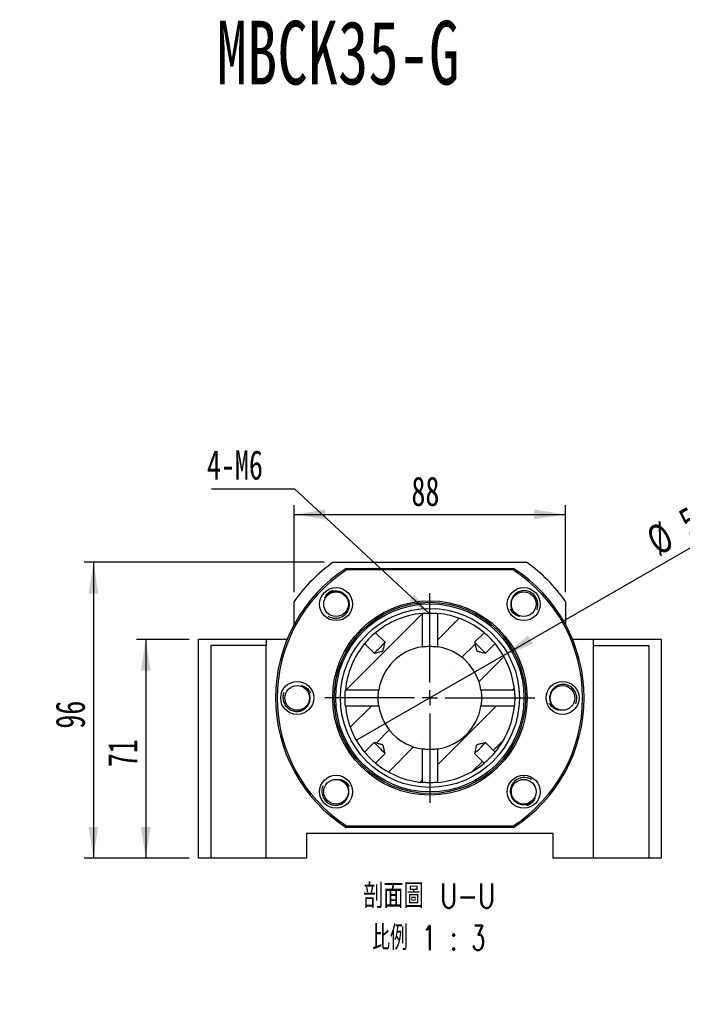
# Paper-space layout 'MBCK35-G' of a CAD drawing. Header units: millimetres. Extents: x 29 to 285, y 7 to 205.
# Tile 3 of 5: x 102 to 173, y 94 to 200. Entities that reach past the tile are written whole.
import ezdxf

# ---------------------------------------------------------------- set-up
doc = ezdxf.new("R2010")
doc.units = ezdxf.units.MM
doc.layers.add('圖層0', color=7, linetype='Continuous')
doc.styles.add('SLDTEXTSTYLE0', font='TXT', dxfattribs={"width": 0.7})
doc.styles.add('SLDTEXTSTYLE1', font='TXT', dxfattribs={"width": 0.7, "bigfont": 'bigfont'})
doc.styles.add('SLDTEXTSTYLE4', font='TXT', dxfattribs={"width": 0.75, "bigfont": 'bigfont'})
doc.styles.add('SLDTEXTSTYLE5', font='TXT', dxfattribs={"width": 0.65625, "bigfont": 'bigfont'})
doc.dimstyles.new('SLDDIMSTYLE2', dxfattribs={"dimtxt": 0.18, "dimasz": 2.5, "dimexe": 0, "dimexo": 0.0625, "dimgap": 0, "dimtad": 0, "dimtih": 1, "dimtoh": 1, "dimdec": 0, "dimrnd": 1e-09, "dimzin": 0, "dimdsep": 46, "dimtxsty": 'Standard', "dimsah": 1, "dimcen": 0.09, "dimadec": 0, "dimazin": 0, "dimtfac": 2.5, "dimtdec": 0, "dimtofl": 0, "dimtmove": 0, "dimatfit": 3, "dimfxl": 1, "dimfrac": 2, "dimtolj": 1, "dimtzin": 0, "dimarcsym": 0})
doc.dimstyles.new('SLDDIMSTYLE3', dxfattribs={"dimtxt": 3.389974, "dimasz": 2.5, "dimexe": 0, "dimexo": 0.0625, "dimgap": 0.847493, "dimtad": 1, "dimlfac": 3, "dimrnd": 1e-09, "dimzin": 12, "dimdsep": 46, "dimtxsty": 'SLDTEXTSTYLE0', "dimsah": 1, "dimcen": 0.09, "dimadec": 0, "dimazin": 3, "dimtfac": 1, "dimtofl": 0, "dimtmove": 0, "dimatfit": 3, "dimfxl": 1, "dimfrac": 2, "dimtolj": 1, "dimtzin": 12, "dimarcsym": 0})
doc.dimstyles.new('SLDDIMSTYLE4', dxfattribs={"dimtxt": 3.389974, "dimasz": 2.5, "dimexe": 0, "dimexo": 0.0625, "dimgap": 0.847493, "dimtad": 1, "dimlfac": 3, "dimrnd": 1e-09, "dimzin": 12, "dimdsep": 46, "dimtxsty": 'SLDTEXTSTYLE0', "dimblk1": 'NONE', "dimsah": 1, "dimcen": 0, "dimadec": 0, "dimazin": 3, "dimtfac": 1, "dimtmove": 0, "dimatfit": 3, "dimldrblk": 'NONE', "dimfxl": 1, "dimfrac": 2, "dimtolj": 1, "dimtzin": 12, "dimarcsym": 0})

# ---------------------------------------------------------------- blocks, each defined once
blk = doc.blocks.new('SW_SYMBOL_HOLE_DIAM')
at = {"layer": '圖層0', "color": 0}
blk.add_line((300, 0), (700, 1000), dxfattribs=at)
blk.add_circle((500, 500), 350, dxfattribs=at)
blk = doc.blocks.new('SW_SYMBOL_HOLE_SPOT')
at = {"layer": '圖層0', "color": 0}
for p, q in [((0, 875), (0, 75)), ((1600, 75), (1600, 875)), ((0, 75), (1600, 75))]:
    blk.add_line(p, q, dxfattribs=at)
blk = doc.blocks.new('SW_NOTE_11')
at = {"layer": '圖層0', "color": 0}
blk.add_line((19.65, 0), (0, 0), dxfattribs=at)
at = {"layer": '圖層0', "color": 0, "xscale": 0.003964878, "yscale": 0.003964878, "zscale": 0.003964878}
for name, p in [('SW_SYMBOL_HOLE_DIAM', (3.8, 5.73)), ('SW_SYMBOL_HOLE_DIAM', (7.68, 0.5)), ('SW_SYMBOL_HOLE_SPOT', (0.48, 0.5))]:
    blk.add_blockref(name, p, dxfattribs=at)
at = {"layer": '圖層0', "color": 0, "char_height": 3.175, "attachment_point": 1}
for s, insert, style in [('14\\M+18AD1\\M+190FA', (7.82, 9.43), 'SLDTEXTSTYLE1'), ('6-', (0.48, 9.43), 'SLDTEXTSTYLE0'), ('20', (11.7, 4.19), 'SLDTEXTSTYLE0')]:
    blk.add_mtext(s, dxfattribs=dict(at, insert=insert, style=style))
blk = doc.blocks.new('_D_48')
at = {"layer": '圖層0', "color": 7}
for p, q in [((119.89, 133.32), (114.2, 133.32)), ((115.2, 133.32), (115.2, 109.66)), ((119.89, 109.66), (114.2, 109.66))]:
    blk.add_line(p, q, dxfattribs=at)
for points in [[(115.2, 133.32), (114.68, 129.93), (115.72, 129.93)], [(115.2, 109.66), (115.72, 113.05), (114.68, 113.05)]]:
    blk.add_solid(points, dxfattribs=at)
at = {"layer": '圖層0', "color": 7, "insert": (111.11, 119.5), "char_height": 3.175, "attachment_point": 1, "rotation": 90, "style": 'SLDTEXTSTYLE0'}
blk.add_mtext('71', dxfattribs=at)
blk = doc.blocks.new('_D_49')
at = {"layer": '圖層0', "color": 7}
for p, q in [((134.46, 141.66), (108.55, 141.66)), ((109.55, 141.66), (109.55, 109.66)), ((119.89, 109.66), (108.55, 109.66))]:
    blk.add_line(p, q, dxfattribs=at)
for points in [[(109.55, 141.66), (109.02, 138.27), (110.07, 138.27)], [(109.55, 109.66), (110.07, 113.05), (109.02, 113.05)]]:
    blk.add_solid(points, dxfattribs=at)
at = {"layer": '圖層0', "color": 7, "insert": (105.45, 123.67), "char_height": 3.175, "attachment_point": 1, "rotation": 90, "style": 'SLDTEXTSTYLE0'}
blk.add_mtext('96', dxfattribs=at)
blk = doc.blocks.new('_D_50')
at = {"layer": '圖層0', "color": 7}
for p, q in [((131.22, 138.43), (131.22, 147.82)), ((160.56, 138.43), (160.56, 147.82)), ((131.22, 146.82), (160.56, 146.82))]:
    blk.add_line(p, q, dxfattribs=at)
for points in [[(131.22, 146.82), (134.61, 146.29), (134.61, 147.34)], [(160.56, 146.82), (157.17, 147.34), (157.17, 146.29)]]:
    blk.add_solid(points, dxfattribs=at)
at = {"layer": '圖層0', "color": 7, "insert": (143.9, 150.91), "char_height": 3.175, "attachment_point": 1, "style": 'SLDTEXTSTYLE0'}
blk.add_mtext('88', dxfattribs=at)
blk = doc.blocks.new('_D_51')
at = {"layer": '圖層0', "color": 7}
for q in [(177.95, 145.5), (137.95, 122.41)]:
    blk.add_line((153.83, 131.57), q, dxfattribs=at)
blk.add_solid([(153.83, 131.57), (157.03, 132.82), (156.5, 133.72)], dxfattribs=at)
at = {"layer": '圖層0', "color": 7, "char_height": 3.175, "attachment_point": 1, "rotation": 30, "style": 'SLDTEXTSTYLE0'}
for s, insert in [('55', (172.46, 147.05)), ('%%c', (168.98, 145.04))]:
    blk.add_mtext(s, dxfattribs=dict(at, insert=insert))
blk = doc.blocks.new('_NONE')
blk = doc.blocks.new('SW_NOTE_12')
at = {"layer": '圖層0', "color": 0, "char_height": 2.6458, "attachment_point": 2}
for s, insert, style in [('\\M+19655\\M+196CA\\M+19AA4 U-U', (8.6, 3.41), 'SLDTEXTSTYLE4'), ('\\M+194E4\\M+197E1 1 : 3', (8.56, -1.12), 'SLDTEXTSTYLE5')]:
    blk.add_mtext(s, dxfattribs=dict(at, insert=insert, style=style))
blk = doc.blocks.new('SW_NOTE_13')
at = {"layer": '圖層0', "color": 0}
blk.add_line((-8.96, 0), (0, 0), dxfattribs=at)
at = {"layer": '圖層0', "color": 0, "insert": (-9.46, 4.16), "char_height": 3.175, "attachment_point": 1, "style": 'SLDTEXTSTYLE0'}
blk.add_mtext('4-M6', dxfattribs=at)
blk = doc.blocks.new('SW_CENTERMARKSYMBOL_23')
at = {"layer": '圖層0', "color": 0}
for p, q in [((0, 1.67), (0, 11.33)), ((-1.67, 0), (-11.33, 0)), ((0, 0), (-0.83, 0)), ((0, 0), (0, 0.83)), ((0, 0), (0, -0.83)), ((0, 0), (0.83, 0)), ((1.67, 0), (11.33, 0)), ((0, -1.67), (0, -11.33))]:
    blk.add_line(p, q, dxfattribs=at)

psp = doc.layouts.new('MBCK35-G')

# ---------------------------------------------------------------- hatches: boundary and pattern name
at = {"linetype": 'Continuous', "lineweight": 18}
h = psp.add_hatch(dxfattribs=at)
h.set_pattern_fill('ANSI31', style=0)
edge = h.paths.add_edge_path(flags=0)
edge.add_line((140.0249, 134.0351), (141.0588, 133.0013))
edge.add_spline(control_points=[(141.0588, 133.0013), (141.0189, 132.8417), (140.9791, 132.682), (140.9391, 132.5225), (140.9101, 132.4067), (140.8818, 132.2907), (140.8509, 132.1754), (140.8431, 132.1463), (140.8366, 132.1164), (140.8236, 132.0892), (140.8208, 132.0833), (140.8175, 132.0776), (140.8131, 132.0728), (140.8088, 132.068), (140.8034, 132.0641), (140.7977, 132.061), (140.789, 132.0563), (140.7796, 132.0529), (140.7703, 132.0498), (140.7532, 132.044), (140.7357, 132.0392), (140.7183, 132.0345), (140.6852, 132.0254), (140.6519, 132.0169), (140.6186, 132.0084), (140.5545, 131.992), (140.4903, 131.9759), (140.4261, 131.9598), (140.3021, 131.9287), (140.178, 131.8977), (140.0539, 131.8667), (139.9963, 131.8523), (139.9386, 131.8379), (139.881, 131.8235)], knot_values=[0.00281665, 0.00281665, 0.00281665, 0.00281665, 0.00429727, 0.00429727, 0.00429727, 0.00537169, 0.00537169, 0.00537169, 0.00564315, 0.00564315, 0.00564315, 0.00570138, 0.00570138, 0.00570138, 0.00575975, 0.00575975, 0.00575975, 0.00584841, 0.00584841, 0.00584841, 0.00601012, 0.00601012, 0.00601012, 0.00631779, 0.00631779, 0.00631779, 0.00691046, 0.00691046, 0.00691046, 0.00805587, 0.00805587, 0.00805587, 0.00858776, 0.00858776, 0.00858776, 0.00858776], weights=[1, 1, 1, 1, 1, 1, 1, 1, 1, 1, 1, 1, 1, 1, 1, 1, 1, 1, 1, 1, 1, 1, 1, 1, 1, 1, 1, 1, 1, 1, 1, 1, 1, 1], degree=3, periodic=0)
edge.add_line((139.881, 131.8235), (138.8472, 132.8574))
edge.add_arc((145.8911, 126.9912), 9.1667, 140.212584, 174.682735)
edge.add_line((136.7638, 127.8407), (140.3727, 127.8407))
edge.add_arc((145.8911, 126.9912), 5.5833, 98.7513, 171.2487, ccw=False)
edge.add_line((145.0416, 132.5096), (145.0416, 136.1185))
edge.add_arc((145.8911, 126.9912), 9.1667, 95.317265, 129.787416)
h = psp.add_hatch(dxfattribs=at)
h.set_pattern_fill('ANSI31', style=0)
edge = h.paths.add_edge_path(flags=0)
edge.add_line((150.7233, 133.0013), (151.7572, 134.0351))
edge.add_arc((145.8911, 126.9912), 9.1667, 50.212584, 84.682735)
edge.add_line((146.7405, 136.1185), (146.7405, 132.5096))
edge.add_arc((145.8911, 126.9912), 5.5833, 8.7513, 81.2487, ccw=False)
edge.add_line((151.4094, 127.8407), (155.0183, 127.8407))
edge.add_arc((145.8911, 126.9912), 9.1667, 5.317265, 39.787416)
edge.add_line((152.9349, 132.8574), (151.9011, 131.8235))
edge.add_spline(control_points=[(151.9011, 131.8235), (151.7415, 131.8634), (151.5819, 131.9032), (151.4223, 131.9432), (151.3065, 131.9722), (151.1905, 132.0005), (151.0752, 132.0314), (151.0461, 132.0392), (151.0162, 132.0457), (150.989, 132.0587), (150.9831, 132.0615), (150.9774, 132.0648), (150.9726, 132.0692), (150.9678, 132.0735), (150.9639, 132.0789), (150.9608, 132.0846), (150.9561, 132.0933), (150.9527, 132.1027), (150.9496, 132.112), (150.9438, 132.1291), (150.939, 132.1466), (150.9343, 132.164), (150.9253, 132.1971), (150.9167, 132.2304), (150.9082, 132.2637), (150.8918, 132.3278), (150.8757, 132.392), (150.8596, 132.4562), (150.8285, 132.5802), (150.7975, 132.7043), (150.7665, 132.8284), (150.7521, 132.886), (150.7377, 132.9437), (150.7233, 133.0013)], knot_values=[0.00281665, 0.00281665, 0.00281665, 0.00281665, 0.00429727, 0.00429727, 0.00429727, 0.00537169, 0.00537169, 0.00537169, 0.00564315, 0.00564315, 0.00564315, 0.00570138, 0.00570138, 0.00570138, 0.00575975, 0.00575975, 0.00575975, 0.00584841, 0.00584841, 0.00584841, 0.00601012, 0.00601012, 0.00601012, 0.00631779, 0.00631779, 0.00631779, 0.00691046, 0.00691046, 0.00691046, 0.00805587, 0.00805587, 0.00805587, 0.00858776, 0.00858776, 0.00858776, 0.00858776], weights=[1, 1, 1, 1, 1, 1, 1, 1, 1, 1, 1, 1, 1, 1, 1, 1, 1, 1, 1, 1, 1, 1, 1, 1, 1, 1, 1, 1, 1, 1, 1, 1, 1, 1], degree=3, periodic=0)
h = psp.add_hatch(dxfattribs=at)
h.set_pattern_fill('ANSI31', style=0)
edge = h.paths.add_edge_path(flags=0)
edge.add_spline(control_points=[(139.881, 122.159), (139.9386, 122.1446), (139.9963, 122.1302), (140.0539, 122.1158), (140.178, 122.0848), (140.3021, 122.0538), (140.4261, 122.0227), (140.4903, 122.0066), (140.5545, 121.9905), (140.6186, 121.9741), (140.6519, 121.9656), (140.6852, 121.957), (140.7183, 121.948), (140.7357, 121.9432), (140.7532, 121.9385), (140.7703, 121.9327), (140.7796, 121.9296), (140.789, 121.9262), (140.7977, 121.9215), (140.8034, 121.9184), (140.8088, 121.9145), (140.8131, 121.9097), (140.8175, 121.9049), (140.8208, 121.8992), (140.8236, 121.8933), (140.8366, 121.8661), (140.8431, 121.8362), (140.8509, 121.8071), (140.8818, 121.6918), (140.9101, 121.5758), (140.9391, 121.46), (140.9791, 121.3004), (141.0189, 121.1408), (141.0588, 120.9812)], knot_values=[0.00166461, 0.00166461, 0.00166461, 0.00166461, 0.00219914, 0.00219914, 0.00219914, 0.00335021, 0.00335021, 0.00335021, 0.00394581, 0.00394581, 0.00394581, 0.004255, 0.004255, 0.004255, 0.00441751, 0.00441751, 0.00441751, 0.00450662, 0.00450662, 0.00450662, 0.00456527, 0.00456527, 0.00456527, 0.00462379, 0.00462379, 0.00462379, 0.0048966, 0.0048966, 0.0048966, 0.00597633, 0.00597633, 0.00597633, 0.00746427, 0.00746427, 0.00746427, 0.00746427], weights=[1, 1, 1, 1, 1, 1, 1, 1, 1, 1, 1, 1, 1, 1, 1, 1, 1, 1, 1, 1, 1, 1, 1, 1, 1, 1, 1, 1, 1, 1, 1, 1, 1, 1], degree=3, periodic=0)
edge.add_line((141.0588, 120.9812), (140.0249, 119.9474))
edge.add_arc((145.8911, 126.9912), 9.1667, 230.212584, 264.682735)
edge.add_line((145.0416, 117.864), (145.0416, 121.4729))
edge.add_arc((145.8911, 126.9912), 5.5833, 188.7513, 261.2487, ccw=False)
edge.add_line((140.3727, 126.1418), (136.7638, 126.1418))
edge.add_arc((145.8911, 126.9912), 9.1667, 185.317265, 219.787416)
edge.add_line((138.8472, 121.1251), (139.881, 122.159))
h = psp.add_hatch(dxfattribs=at)
h.set_pattern_fill('ANSI31', style=0)
edge = h.paths.add_edge_path(flags=0)
edge.add_spline(control_points=[(150.7233, 120.9812), (150.8002, 121.2891), (150.7915, 121.6359), (150.9636, 121.9026), (150.9667, 121.9074), (150.9707, 121.9119), (150.9752, 121.9155), (150.9818, 121.9207), (150.9896, 121.9243), (150.9974, 121.9275), (151.0335, 121.9419), (151.0717, 121.9503), (151.1094, 121.9601), (151.2591, 121.9992), (151.4095, 122.0361), (151.5596, 122.0737), (151.6734, 122.1021), (151.7873, 122.1306), (151.9011, 122.159)], knot_values=[0.00534195, 0.00534195, 0.00534195, 0.00534195, 0.00819839, 0.00819839, 0.00819839, 0.00824835, 0.00824835, 0.00824835, 0.00832093, 0.00832093, 0.00832093, 0.00865637, 0.00865637, 0.00865637, 0.00999122, 0.00999122, 0.00999122, 0.01100292, 0.01100292, 0.01100292, 0.01100292], weights=[1, 1, 1, 1, 1, 1, 1, 1, 1, 1, 1, 1, 1, 1, 1, 1, 1, 1, 1], degree=3, periodic=0)
edge.add_line((151.9011, 122.159), (152.9349, 121.1251))
edge.add_arc((145.8911, 126.9912), 9.1667, 320.212584, 354.682735)
edge.add_line((155.0183, 126.1418), (151.4094, 126.1418))
edge.add_arc((145.8911, 126.9912), 5.5833, 278.7513, 351.2487, ccw=False)
edge.add_line((146.7405, 121.4729), (146.7405, 117.864))
edge.add_arc((145.8911, 126.9912), 9.1667, 275.317265, 309.787416)
edge.add_line((151.7572, 119.9474), (150.7233, 120.9812))

# ---------------------------------------------------------------- linework, layer by layer
at = {"color": 7, "linetype": 'Continuous', "lineweight": 25}
for p, q in [((135.4561, 141.6579), (156.326, 141.6579)), ((136.848, 140.9912), (136.8972, 140.8246)), ((136.848, 140.9912), (154.9342, 140.9912)), ((154.8849, 140.8246), (136.8972, 140.8246)), ((154.8849, 140.8246), (154.9342, 140.9912)), ((131.2244, 134.9075), (131.2244, 137.4262)), ((160.5577, 137.4262), (160.5577, 134.9075)), ((145.0416, 136.1185), (145.0416, 132.5096)), ((146.7405, 132.5096), (146.7405, 136.1185)), ((120.8911, 109.6579), (120.8911, 133.3246)), ((120.8911, 133.3246), (128.2244, 133.3246)), ((128.2244, 133.3246), (128.2244, 132.6579)), ((128.2244, 133.3246), (130.4746, 133.3246)), ((141.0588, 133.0013), (140.0249, 134.0351)), ((151.7572, 134.0351), (150.7233, 133.0013)), ((161.3075, 133.3246), (163.5577, 133.3246)), ((163.5577, 133.3246), (170.8911, 133.3246)), ((163.5577, 132.6579), (163.5577, 133.3246)), ((170.8911, 133.3246), (170.8911, 109.6579)), ((122.2244, 132.6579), (122.2244, 109.6579)), ((128.2244, 132.6579), (122.2244, 132.6579)), ((128.2244, 109.6579), (128.2244, 132.6579)), ((138.8472, 132.8574), (139.881, 131.8235)), ((151.9011, 131.8235), (152.9349, 132.8574)), ((163.5577, 109.6579), (163.5577, 132.6579)), ((163.5577, 132.6579), (169.5577, 132.6579)), ((169.5577, 132.6579), (169.5577, 109.6579)), ((140.3727, 127.8407), (136.7638, 127.8407)), ((155.0183, 127.8407), (151.4094, 127.8407)), ((136.7638, 126.1418), (140.3727, 126.1418)), ((151.4094, 126.1418), (155.0183, 126.1418)), ((139.881, 122.159), (138.8472, 121.1251)), ((145.0416, 121.4729), (145.0416, 117.864)), ((146.7405, 117.864), (146.7405, 121.4729)), ((152.9349, 121.1251), (151.9011, 122.159)), ((140.0249, 119.9474), (141.0588, 120.9812)), ((150.7233, 120.9812), (151.7572, 119.9474)), ((136.848, 112.9912), (136.8972, 113.1579)), ((154.9342, 112.9912), (136.848, 112.9912)), ((136.8972, 113.1579), (154.8849, 113.1579)), ((154.8849, 113.1579), (154.9342, 112.9912)), ((159.2244, 112.3246), (132.5577, 112.3246)), ((132.5577, 112.3246), (132.5577, 109.6579)), ((159.2244, 109.6579), (159.2244, 112.3246)), ((122.2244, 109.6579), (120.8911, 109.6579)), ((128.2244, 109.6579), (122.2244, 109.6579)), ((132.5577, 109.6579), (128.2244, 109.6579)), ((163.5577, 109.6579), (159.2244, 109.6579)), ((169.5577, 109.6579), (163.5577, 109.6579)), ((170.8911, 109.6579), (169.5577, 109.6579))]:
    psp.add_line(p, q, dxfattribs=at)
at = {"color": 7, "linetype": 'Continuous', "lineweight": 25, "flags": 128}
for points in [[(141.0588, 133.0013), (141.046, 132.9885), (140.9983, 132.9408), (140.9184, 132.8609), (140.8113, 132.7537), (140.6834, 132.6259), (140.5425, 132.485), (140.3973, 132.3398), (140.2564, 132.1989), (140.1286, 132.071), (140.0214, 131.9639), (139.9415, 131.884), (139.8938, 131.8363), (139.881, 131.8235)], [(151.9011, 131.8235), (151.8883, 131.8363), (151.8406, 131.884), (151.7607, 131.9639), (151.6536, 132.071), (151.5257, 132.1989), (151.3848, 132.3398), (151.2396, 132.485), (151.0987, 132.6259), (150.9709, 132.7537), (150.8637, 132.8609), (150.7839, 132.9408), (150.7361, 132.9885), (150.7233, 133.0013)], [(139.881, 122.159), (139.8938, 122.1462), (139.9415, 122.0984), (140.0214, 122.0186), (140.1286, 121.9114), (140.2564, 121.7836), (140.3973, 121.6427), (140.5425, 121.4975), (140.6834, 121.3566), (140.8113, 121.2287), (140.9184, 121.1216), (140.9983, 121.0417), (141.046, 120.994), (141.0588, 120.9812)], [(150.7233, 120.9812), (150.7361, 120.994), (150.7839, 121.0417), (150.8637, 121.1216), (150.9709, 121.2287), (151.0987, 121.3566), (151.2396, 121.4975), (151.3848, 121.6427), (151.5257, 121.7836), (151.6536, 121.9114), (151.7607, 122.0186), (151.8406, 122.0984), (151.8883, 122.1462), (151.9011, 122.159)]]:
    psp.add_lwpolyline(points, dxfattribs=at)
at = {"color": 7, "linetype": 'Continuous', "lineweight": 25}
for centre, radius in [((135.7559, 137.1264), 1.7833), ((135.7559, 137.1264), 1.3333), ((156.0263, 137.1264), 1.7833), ((156.0263, 137.1264), 1.3333), ((145.8911, 126.9912), 10.5), ((145.8911, 126.9912), 10.3333), ((145.8911, 126.9912), 10.1667), ((145.8911, 126.9912), 9.6667), ((131.5577, 126.9912), 1.7833), ((160.2244, 126.9912), 1.7833), ((131.5577, 126.9912), 1.3333), ((160.2244, 126.9912), 1.3333), ((135.7559, 116.856), 1.7833), ((135.7559, 116.856), 1.3333), ((156.0263, 116.856), 1.7833), ((156.0263, 116.856), 1.3333)]:
    psp.add_circle(centre, radius, dxfattribs=at)
for centre, radius, start, end in [((145.8911, 126.9912), 18, 125.430945, 144.569055), ((145.8911, 126.9912), 18, 35.430945, 54.569055), ((145.8911, 126.9912), 16.6667, 122.85988, 237.14012), ((145.8911, 126.9912), 16.5, 123.030152, 236.969848), ((145.8911, 126.9912), 16.5, 303.030152, 56.969848), ((145.8911, 126.9912), 16.6667, 302.85988, 57.14012), ((145.8911, 126.9912), 9.1667, 95.317265, 129.787416), ((145.8911, 126.9912), 9.1667, 50.212584, 84.682735), ((145.8906, 126.9918), 9.1659, 129.783768, 140.195362), ((145.8916, 126.9917), 9.1659, 39.783768, 50.195362), ((145.8911, 126.9912), 9.1667, 140.212584, 174.682735), ((145.8911, 126.9912), 5.5833, 98.7513, 171.2487), ((145.8911, 126.9912), 5.5833, 8.7513, 81.2487), ((145.8911, 126.9912), 9.1667, 5.317265, 39.787416), ((145.8911, 126.9912), 9.1667, 185.317265, 219.787416), ((145.8911, 126.9912), 5.5833, 188.7513, 261.2487), ((145.8911, 126.9912), 5.5833, 278.7513, 351.2487), ((145.8911, 126.9912), 9.1667, 320.212584, 354.682735), ((145.8905, 126.9907), 9.1659, 219.783768, 230.195362), ((145.8916, 126.9907), 9.1659, 309.783768, 320.195362), ((145.8911, 126.9912), 9.1667, 230.212584, 264.682735), ((145.8911, 126.9912), 9.1667, 275.317265, 309.787416)]:
    psp.add_arc(centre, radius, start, end, dxfattribs=at)
for points, knots in [([(134.5304, 137.7952), (134.6029, 137.9359), (134.749, 138.2197), (135.0812, 138.514), (135.338, 138.599), (135.4416, 138.6333)], [0, 0, 0, 0, 0.369852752, 0.745569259, 1, 1, 1, 1]), ([(136.4246, 138.3519), (136.3489, 138.3882), (136.2035, 138.4581), (135.9697, 138.5121), (135.7376, 138.5289), (135.5057, 138.5064), (135.2806, 138.446), (134.9976, 138.3161), (134.7252, 138.1024), (134.5858, 137.8825), (134.5304, 137.7952)], [0, 0, 0, 0, 0.114706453, 0.220653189, 0.326600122, 0.432547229, 0.538494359, 0.644441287, 0.858643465, 1, 1, 1, 1]), ([(134.9094, 135.8247), (134.9383, 135.8057), (135.0413, 135.7376), (135.3208, 135.6308), (135.7578, 135.5669), (136.2737, 135.6741), (136.718, 135.9451), (137.0439, 136.3442), (137.2135, 136.8237), (137.2135, 137.3282), (137.0461, 137.7941), (136.7645, 138.1483), (136.5258, 138.2912), (136.4246, 138.3519)], [0, 0, 0, 0, 0.02185117, 0.07812596, 0.18781848, 0.29711716, 0.40488394, 0.51135557, 0.61719155, 0.72085179, 0.82459084, 0.92559048, 1, 1, 1, 1]), ([(157.4481, 136.5024), (157.4622, 136.534), (157.5126, 136.6467), (157.5727, 136.9398), (157.5648, 137.3814), (157.3753, 137.8731), (157.0358, 138.2675), (156.5891, 138.5243), (156.0885, 138.6139), (155.5907, 138.5321), (155.1582, 138.2913), (154.8543, 137.956), (154.752, 137.6972), (154.7085, 137.5875)], [0, 0, 0, 0, 0.02185142, 0.07812601, 0.18781854, 0.29711718, 0.40488404, 0.51135545, 0.61719161, 0.72085179, 0.82459071, 0.9255906, 1, 1, 1, 1]), ([(154.7085, 137.5875), (154.685, 137.507), (154.6396, 137.3521), (154.6243, 137.1126), (154.6453, 136.8809), (154.7052, 136.6557), (154.8013, 136.4434), (154.9754, 136.1852), (155.2305, 135.9511), (155.47, 135.8492), (155.5652, 135.8087)], [0, 0, 0, 0, 0.1147065, 0.22065327, 0.32660044, 0.43254718, 0.5384941, 0.64444124, 0.85864349, 1, 1, 1, 1]), ([(155.5652, 135.8087), (155.4145, 135.8574), (155.1108, 135.9555), (154.7666, 136.2356), (154.641, 136.4752), (154.5903, 136.5719)], [0, 0, 0, 0, 0.36985222, 0.7455694, 1, 1, 1, 1]), ([(145.0427, 136.1186), (145.0432, 136.1186), (145.0452, 136.1188), (145.1123, 136.125), (145.2789, 136.1382), (145.5165, 136.1515), (145.7961, 136.1589), (146.0859, 136.1573), (146.3539, 136.1473), (146.5684, 136.1335), (146.7135, 136.1211), (146.7315, 136.1193), (146.7405, 136.1185)], [0, 0, 0, 0, 0.03640236, 0.14328383, 0.25033334, 0.35778609, 0.46525005, 0.57231621, 0.67919702, 0.78638927, 0.89390987, 1, 1, 1, 1]), ([(139.881, 131.8235), (139.9386, 131.8379), (140.1204, 131.8833), (140.3663, 131.9447), (140.5878, 132.0005), (140.7027, 132.0299), (140.7626, 132.0468), (140.7951, 132.0583), (140.8142, 132.0719), (140.8358, 132.11), (140.8706, 132.263), (140.9518, 132.5655), (141.0195, 132.8414), (141.0588, 133.0013)], [0, 0, 0, 0, 0.092405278, 0.291394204, 0.394357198, 0.447807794, 0.475897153, 0.491275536, 0.501339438, 0.511417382, 0.558303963, 0.744040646, 1, 1, 1, 1]), ([(145.0427, 132.5097), (145.0431, 132.5098), (145.0449, 132.5101), (145.1104, 132.5202), (145.2746, 132.5417), (145.5104, 132.5637), (145.7893, 132.5762), (146.0787, 132.5738), (146.3458, 132.5578), (146.5634, 132.535), (146.7054, 132.5151), (146.7425, 132.5093), (146.741, 132.5095), (146.7409, 132.5095)], [0, 0, 0, 0, 0.03526705, 0.14131657, 0.24780567, 0.35538892, 0.46302669, 0.56960427, 0.67566138, 0.78251719, 0.8902816, 0.997645, 1, 1, 1, 1]), ([(150.7233, 133.0013), (150.7377, 132.9437), (150.7831, 132.7619), (150.8445, 132.516), (150.9003, 132.2945), (150.9297, 132.1796), (150.9466, 132.1197), (150.9581, 132.0872), (150.9717, 132.0681), (151.0098, 132.0465), (151.1629, 132.0117), (151.4653, 131.9305), (151.7412, 131.8628), (151.9011, 131.8235)], [0, 0, 0, 0, 0.092405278, 0.291394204, 0.394357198, 0.447807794, 0.475897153, 0.491275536, 0.501339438, 0.511417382, 0.558303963, 0.744040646, 1, 1, 1, 1]), ([(132.0188, 128.3089), (132.1694, 128.2603), (132.4732, 128.1621), (132.8174, 127.8821), (132.943, 127.6425), (132.9937, 127.5458)], [0, 0, 0, 0, 0.36985269, 0.745569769, 1, 1, 1, 1]), ([(132.8754, 126.5302), (132.899, 126.6107), (132.9443, 126.7656), (132.9597, 127.0051), (132.9387, 127.2368), (132.8788, 127.4619), (132.7827, 127.6743), (132.6086, 127.9325), (132.3535, 128.1666), (132.114, 128.2685), (132.0188, 128.3089)], [0, 0, 0, 0, 0.11470625, 0.22065321, 0.32660018, 0.43254706, 0.53849408, 0.64444117, 0.85864316, 1, 1, 1, 1]), ([(136.7637, 126.1429), (136.7637, 126.1434), (136.7635, 126.1453), (136.7573, 126.2125), (136.7441, 126.3791), (136.7308, 126.6167), (136.7234, 126.8962), (136.725, 127.1861), (136.735, 127.4541), (136.7488, 127.6685), (136.7612, 127.8137), (136.763, 127.8317), (136.7638, 127.8407)], [0, 0, 0, 0, 0.03640236, 0.14328383, 0.25033334, 0.35778609, 0.46525005, 0.57231621, 0.67919702, 0.78638927, 0.89390987, 1, 1, 1, 1]), ([(140.3726, 126.1429), (140.3725, 126.1433), (140.3722, 126.1451), (140.3621, 126.2106), (140.3406, 126.3747), (140.3186, 126.6105), (140.3061, 126.8895), (140.3085, 127.1789), (140.3245, 127.446), (140.3473, 127.6636), (140.3672, 127.8055), (140.373, 127.8427), (140.3728, 127.8412), (140.3728, 127.8411)], [0, 0, 0, 0, 0.03526705, 0.14131657, 0.24780567, 0.35538892, 0.46302669, 0.56960427, 0.67566138, 0.78251719, 0.8902816, 0.997645, 1, 1, 1, 1]), ([(151.4095, 127.8402), (151.4108, 127.8318), (151.4135, 127.8148), (151.4335, 127.6734), (151.4563, 127.4617), (151.4714, 127.2203), (151.4761, 126.9634), (151.4694, 126.7064), (151.4499, 126.4528), (151.4271, 126.2606), (151.4114, 126.1549), (151.4103, 126.1475), (151.4098, 126.1446)], [0, 0, 0, 0, 0.10390525, 0.21006042, 0.31727699, 0.42504888, 0.50001719, 0.60652188, 0.71299799, 0.82023368, 0.92800328, 1, 1, 1, 1]), ([(155.0182, 127.8412), (155.0182, 127.8412), (155.0181, 127.8428), (155.0215, 127.807), (155.0334, 127.6668), (155.0474, 127.4496), (155.0561, 127.2111), (155.0587, 126.9586), (155.0546, 126.7052), (155.0427, 126.4509), (155.0289, 126.259), (155.0195, 126.1546), (155.0188, 126.1474), (155.0185, 126.1445)], [0, 0, 0, 0, 0.0012792, 0.10820255, 0.21511824, 0.32243377, 0.42993477, 0.50001024, 0.60704375, 0.71406636, 0.82137539, 0.92887827, 1, 1, 1, 1]), ([(161.6462, 126.3672), (161.6603, 126.3988), (161.7108, 126.5115), (161.7708, 126.8046), (161.763, 127.2462), (161.5734, 127.7379), (161.2339, 128.1323), (160.7873, 128.3891), (160.2866, 128.4787), (159.7888, 128.3969), (159.3563, 128.1561), (159.0524, 127.8208), (158.9501, 127.562), (158.9067, 127.4523)], [0, 0, 0, 0, 0.02185126, 0.07812593, 0.18781846, 0.29711717, 0.40488402, 0.51135564, 0.61719151, 0.7208518, 0.82459078, 0.92559046, 1, 1, 1, 1]), ([(130.1359, 127.6152), (130.1218, 127.5837), (130.0713, 127.471), (130.0113, 127.1779), (130.0191, 126.7363), (130.2087, 126.2446), (130.5482, 125.8502), (130.9949, 125.5934), (131.4955, 125.5038), (131.9933, 125.5856), (132.4258, 125.8264), (132.7297, 126.1617), (132.832, 126.4204), (132.8754, 126.5302)], [0, 0, 0, 0, 0.02185126, 0.07812593, 0.18781846, 0.29711717, 0.40488402, 0.51135564, 0.61719151, 0.7208518, 0.82459078, 0.92559046, 1, 1, 1, 1]), ([(158.9067, 127.4523), (158.8831, 127.3718), (158.8378, 127.2169), (158.8224, 126.9774), (158.8435, 126.7457), (158.9033, 126.5205), (158.9994, 126.3082), (159.1735, 126.05), (159.4286, 125.8159), (159.6681, 125.714), (159.7633, 125.6735)], [0, 0, 0, 0, 0.11470625, 0.22065321, 0.32660018, 0.43254706, 0.53849408, 0.64444117, 0.85864316, 1, 1, 1, 1]), ([(159.7633, 125.6735), (159.6127, 125.7222), (159.3089, 125.8203), (158.9647, 126.1004), (158.8391, 126.34), (158.7884, 126.4367)], [0, 0, 0, 0, 0.36985269, 0.745569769, 1, 1, 1, 1]), ([(141.0588, 120.9812), (141.0195, 121.1411), (140.9518, 121.417), (140.8706, 121.7194), (140.8358, 121.8725), (140.8142, 121.9106), (140.7951, 121.9242), (140.7626, 121.9357), (140.7027, 121.9526), (140.5878, 121.982), (140.3663, 122.0378), (140.1204, 122.0992), (139.9386, 122.1446), (139.881, 122.159)], [0, 0, 0, 0, 0.255959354, 0.441696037, 0.488582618, 0.498660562, 0.508724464, 0.524102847, 0.552192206, 0.605642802, 0.708605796, 0.907594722, 1, 1, 1, 1]), ([(146.7394, 121.4727), (146.739, 121.4727), (146.7372, 121.4724), (146.6717, 121.4623), (146.5076, 121.4408), (146.2718, 121.4188), (145.9928, 121.4063), (145.7034, 121.4087), (145.4363, 121.4246), (145.2187, 121.4475), (145.0768, 121.4673), (145.0396, 121.4732), (145.0411, 121.473), (145.0412, 121.473)], [0, 0, 0, 0, 0.03526705, 0.14131657, 0.24780567, 0.35538892, 0.46302669, 0.56960427, 0.67566138, 0.78251719, 0.8902816, 0.997645, 1, 1, 1, 1]), ([(151.9011, 122.159), (151.7873, 122.1308), (151.5233, 122.0654), (151.2216, 121.9863), (151.0259, 121.9403), (150.9761, 121.9184), (150.901, 121.8244), (150.833, 121.611), (150.7831, 121.2977), (150.7433, 121.0867), (150.7233, 120.9812)], [0, 0, 0, 0, 0.18212553, 0.4224239, 0.48278501, 0.49582328, 0.50480304, 0.66705008, 0.83348817, 1, 1, 1, 1]), ([(136.2169, 118.1737), (136.3676, 118.1251), (136.6713, 118.027), (137.0155, 117.7469), (137.1411, 117.5073), (137.1918, 117.4106)], [0, 0, 0, 0, 0.36985222, 0.7455694, 1, 1, 1, 1]), ([(137.0736, 116.395), (137.0971, 116.4755), (137.1425, 116.6304), (137.1578, 116.8699), (137.1368, 117.1016), (137.077, 117.3267), (136.9809, 117.5391), (136.8067, 117.7973), (136.5516, 118.0314), (136.3121, 118.1333), (136.2169, 118.1737)], [0, 0, 0, 0, 0.1147065, 0.22065327, 0.32660044, 0.43254718, 0.5384941, 0.64444124, 0.85864349, 1, 1, 1, 1]), ([(156.8727, 118.1578), (156.8439, 118.1768), (156.7408, 118.2449), (156.4613, 118.3517), (156.0243, 118.4156), (155.5084, 118.3084), (155.0641, 118.0373), (154.7383, 117.6382), (154.5686, 117.1588), (154.5686, 116.6543), (154.736, 116.1884), (155.0176, 115.8342), (155.2563, 115.6912), (155.3575, 115.6306)], [0, 0, 0, 0, 0.02185117, 0.07812596, 0.18781848, 0.29711716, 0.40488394, 0.51135557, 0.61719155, 0.72085179, 0.82459084, 0.92559048, 1, 1, 1, 1]), ([(134.334, 117.4801), (134.3199, 117.4485), (134.2695, 117.3358), (134.2095, 117.0427), (134.2173, 116.6011), (134.4068, 116.1094), (134.7463, 115.715), (135.193, 115.4582), (135.6936, 115.3686), (136.1914, 115.4504), (136.624, 115.6912), (136.9278, 116.0265), (137.0302, 116.2852), (137.0736, 116.395)], [0, 0, 0, 0, 0.02185142, 0.07812601, 0.18781854, 0.29711718, 0.40488404, 0.51135545, 0.61719161, 0.72085179, 0.82459071, 0.9255906, 1, 1, 1, 1]), ([(146.7394, 117.8639), (146.7389, 117.8639), (146.737, 117.8637), (146.6698, 117.8574), (146.5032, 117.8443), (146.2656, 117.831), (145.9861, 117.8235), (145.6962, 117.8252), (145.4282, 117.8352), (145.2138, 117.849), (145.0686, 117.8614), (145.0506, 117.8632), (145.0416, 117.864)], [0, 0, 0, 0, 0.03640236, 0.14328383, 0.25033334, 0.35778609, 0.46525005, 0.57231621, 0.67919702, 0.78638927, 0.89390987, 1, 1, 1, 1]), ([(155.3575, 115.6306), (155.4332, 115.5943), (155.5787, 115.5244), (155.8124, 115.4704), (156.0445, 115.4536), (156.2764, 115.4761), (156.5015, 115.5365), (156.7845, 115.6664), (157.057, 115.8801), (157.1963, 116.0999), (157.2517, 116.1873)], [0, 0, 0, 0, 0.114706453, 0.220653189, 0.326600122, 0.432547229, 0.538494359, 0.644441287, 0.858643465, 1, 1, 1, 1]), ([(157.2517, 116.1873), (157.1792, 116.0465), (157.0331, 115.7628), (156.7009, 115.4685), (156.4442, 115.3835), (156.3405, 115.3491)], [0, 0, 0, 0, 0.369852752, 0.745569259, 1, 1, 1, 1])]:
    psp.add_open_spline(points, degree=3, knots=knots, dxfattribs=at)

# ---------------------------------------------------------------- block references
at = {"layer": '圖層0', "color": 7}
for name, p in [('SW_NOTE_13', (131.268, 149.603)), ('SW_CENTERMARKSYMBOL_23', (145.8911, 126.9912)), ('SW_NOTE_11', (78.7199, 93.8812))]:
    psp.add_blockref(name, p, dxfattribs=at)
at = {"layer": '圖層0'}
psp.add_blockref('SW_NOTE_12', (137.2186, 103.5151), dxfattribs=at)

# ---------------------------------------------------------------- texts
at = {"layer": '圖層0', "color": 7, "insert": (122.8678, 200.1623), "char_height": 6.87917, "attachment_point": 1, "style": 'SLDTEXTSTYLE0'}
psp.add_mtext('MBCK35-G', dxfattribs=at)

# ---------------------------------------------------------------- dimensions: what is measured, and where the dimension line sits
at = {"layer": '圖層0', "color": 7}
dim = psp.add_linear_dim(base=(160.5577, 146.8157), p1=(131.2244, 137.4262), p2=(160.5577, 137.4262), dimstyle='SLDDIMSTYLE3', dxfattribs=at)
dim.commit()
dim.dimension.update_dxf_attribs({"geometry": '_D_50', "text_midpoint": (145.8911, 146.8157), "dimtype": 160})
dim = psp.add_diameter_dim_2p(p1=(137.9525, 122.4079), p2=(153.8296, 131.5746), dimstyle='SLDDIMSTYLE4', dxfattribs=at)
dim.commit()
dim.dimension.update_dxf_attribs({"geometry": '_D_51', "text_midpoint": (174.5697, 143.5489), "dimtype": 163})
for base, p1, picture, middle in [((109.5455, 109.6579), (135.4561, 141.6579), '_D_49', (109.5455, 125.6579)), ((115.1982, 109.6579), (120.8911, 133.3246), '_D_48', (115.1982, 121.4912))]:
    dim = psp.add_linear_dim(base=base, p1=p1, p2=(120.8911, 109.6579), angle=90, dimstyle='SLDDIMSTYLE3', dxfattribs=at)
    dim.commit()
    dim.dimension.update_dxf_attribs({"geometry": picture, "text_midpoint": middle, "dimtype": 160})

# ---------------------------------------------------------------- leaders
psp.add_leader([(145.7668, 136.1571), (131.268, 149.603)], dimstyle='SLDDIMSTYLE2', dxfattribs=at)

doc.saveas('drawing.dxf')
